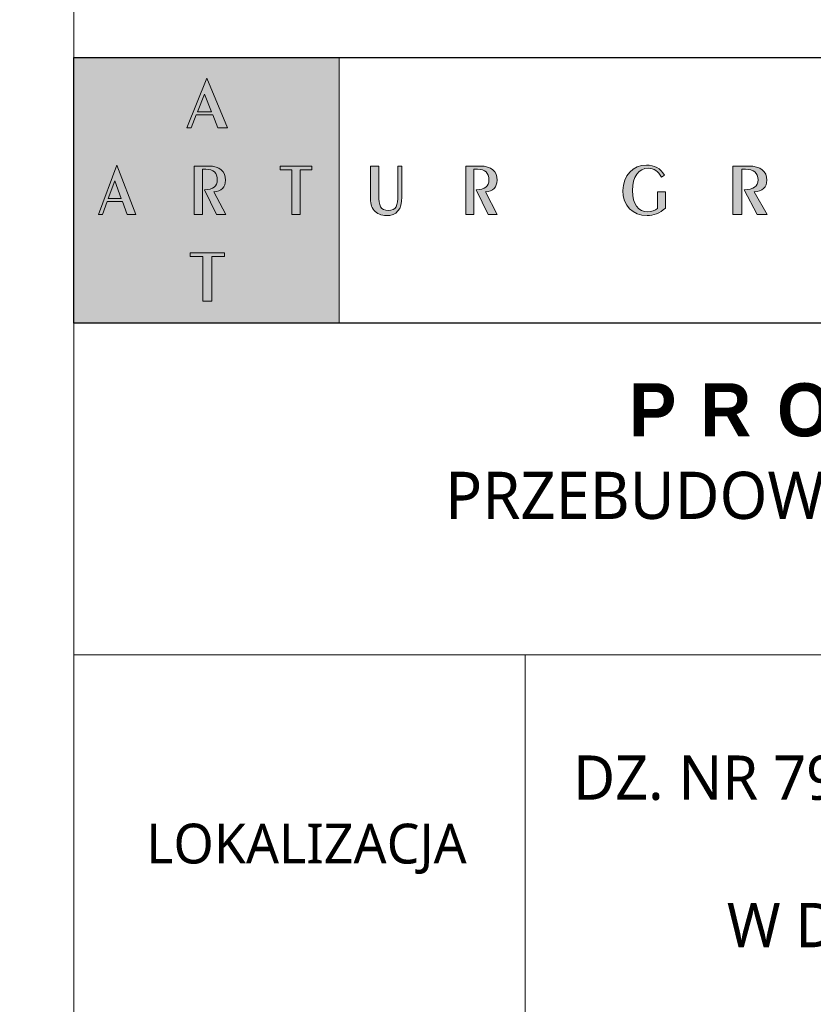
# Model space of a CAD drawing. Header units: millimetres. Extents: x -221 to 149158, y -114258 to 0.
# Tile 81 of 219: x 89751 to 90289, y -55405 to -54738. Entities that reach past the tile are written whole.
import ezdxf

# ---------------------------------------------------------------- set-up
doc = ezdxf.new("R2010")
doc.units = ezdxf.units.MM
doc.layers.get('0').update_dxf_attribs({"lineweight": 0})
doc.layers.add('A-opisram.ART', color=250, linetype='Continuous', lineweight=0)
doc.layers.add('opis..KF', color=250, linetype='Continuous', lineweight=15)
doc.layers.add('A-przekrycieram.ART', color=7, linetype='Continuous', lineweight=0, true_color=0xffffff)
doc.styles.add('ARCH', font='segoeuil.ttf')

# ---------------------------------------------------------------- blocks, each defined once
blk = doc.blocks.new('*U1674')
at = {"layer": 'A-przekrycieram.ART'}
h = blk.add_hatch(color=256, dxfattribs=at)
h.dxf.hatch_style = 1
h.paths.add_polyline_path([(0, 4200), (5940, 4200), (5940, 0), (0, 0)])
h.paths.add_polyline_path([(200, 4100), (5840, 4100), (5840, 100), (200, 100)], flags=16)
at = {"layer": 'A-opisram.ART'}
blk.add_line((4999.44, 100), (4999.44, 4100), dxfattribs=at)
blk = doc.blocks.new('A$C3E4B4AA6')
at = {"layer": 'opis..KF', "lineweight": 0}
h = blk.add_hatch(color=256, dxfattribs=at)
h.dxf.hatch_style = 1
h.paths.add_polyline_path([(0, 100), (100, 100), (100, 0), (0, 0)])
at = {"layer": 'opis..KF', "lineweight": 0, "true_color": 0xfefefe}
h = blk.add_hatch(color=7, dxfattribs=at)
h.dxf.hatch_style = 1
edge = h.paths.add_edge_path()
edge.add_spline(control_points=[(56.71, 25.08), (56.71, 25.08), (56.71, 26.44), (56.71, 26.44), (56.71, 26.44), (56.71, 26.44), (43.82, 26.44), (43.82, 26.44), (43.82, 26.44), (43.82, 26.44), (43.82, 25.08), (43.82, 25.08), (43.82, 25.08), (43.82, 25.08), (48.6, 25.08), (48.6, 25.08), (48.6, 25.08), (48.6, 25.08), (48.6, 8.22), (48.6, 8.22), (48.6, 8.22), (48.6, 8.22), (51.94, 8.22), (51.94, 8.22), (51.94, 8.22), (51.94, 8.22), (51.94, 25.08), (51.94, 25.08), (51.94, 25.08), (51.94, 25.08), (56.71, 25.08), (56.71, 25.08)], knot_values=[0, 0, 0, 0, 0.111111, 0.111111, 0.111111, 0.111211, 0.222222, 0.222222, 0.222222, 0.222322, 0.333333, 0.333333, 0.333333, 0.333433, 0.444444, 0.444444, 0.444444, 0.444544, 0.555556, 0.555556, 0.555556, 0.555656, 0.666667, 0.666667, 0.666667, 0.666767, 0.777778, 0.777778, 0.777778, 0.777878, 1, 1, 1, 1], degree=3, periodic=0)
edge = h.paths.add_edge_path()
edge.add_spline(control_points=[(89.63, 57.74), (89.63, 57.74), (89.63, 59.11), (89.63, 59.11), (89.63, 59.11), (89.63, 59.11), (77.77, 59.11), (77.77, 59.11), (77.77, 59.11), (77.77, 59.11), (77.77, 57.74), (77.77, 57.74), (77.77, 57.74), (77.77, 57.74), (82.16, 57.74), (82.16, 57.74), (82.16, 57.74), (82.16, 57.74), (82.16, 40.88), (82.16, 40.88), (82.16, 40.88), (82.16, 40.88), (85.24, 40.88), (85.24, 40.88), (85.24, 40.88), (85.24, 40.88), (85.24, 57.74), (85.24, 57.74), (85.24, 57.74), (85.24, 57.74), (89.63, 57.74), (89.63, 57.74)], knot_values=[0, 0, 0, 0, 0.111111, 0.111111, 0.111111, 0.111211, 0.222222, 0.222222, 0.222222, 0.222322, 0.333333, 0.333333, 0.333333, 0.333433, 0.444444, 0.444444, 0.444444, 0.444544, 0.555556, 0.555556, 0.555556, 0.555656, 0.666667, 0.666667, 0.666667, 0.666767, 0.777778, 0.777778, 0.777778, 0.777878, 1, 1, 1, 1], degree=3, periodic=0)
edge = h.paths.add_edge_path()
edge.add_spline(control_points=[(57.21, 40.88), (57.21, 40.88), (52.75, 49.43), (52.75, 49.43), (52.75, 49.43), (55.57, 49.58), (57.12, 51.19), (57.12, 53.77), (57.12, 53.77), (57.12, 57.23), (55.01, 59.11), (50.8, 59.11), (50.8, 59.11), (50.8, 59.11), (45.3, 59.11), (45.3, 59.11), (45.3, 59.11), (45.3, 59.11), (45.3, 40.88), (45.3, 40.88), (45.3, 40.88), (45.3, 40.88), (48.42, 40.88), (48.42, 40.88), (48.42, 40.88), (48.42, 40.88), (48.42, 57.94), (48.42, 57.94), (48.42, 57.94), (48.42, 57.94), (49.7, 57.94), (49.7, 57.94), (49.7, 57.94), (52.61, 57.94), (54.05, 56.62), (54.05, 53.92), (54.05, 53.92), (54.05, 51.31), (52.55, 50.36), (49.2, 50.12), (49.2, 50.12), (49.2, 50.12), (53.71, 40.88), (53.71, 40.88), (53.71, 40.88), (53.71, 40.88), (57.21, 40.88), (57.21, 40.88)], knot_values=[0, 0, 0, 0, 0.076923, 0.076923, 0.076923, 0.077023, 0.153846, 0.153846, 0.153846, 0.153946, 0.230769, 0.230769, 0.230769, 0.230869, 0.307692, 0.307692, 0.307692, 0.307792, 0.384615, 0.384615, 0.384615, 0.384715, 0.461538, 0.461538, 0.461538, 0.461638, 0.538462, 0.538462, 0.538462, 0.538562, 0.615385, 0.615385, 0.615385, 0.615485, 0.692308, 0.692308, 0.692308, 0.692408, 0.769231, 0.769231, 0.769231, 0.769331, 0.846154, 0.846154, 0.846154, 0.846254, 1, 1, 1, 1], degree=3, periodic=0)
edge = h.paths.add_edge_path()
edge.add_spline(control_points=[(23.35, 40.88), (23.35, 40.88), (16.17, 59.5), (16.17, 59.5), (16.17, 59.5), (16.17, 59.5), (9.29, 40.88), (9.29, 40.88), (9.29, 40.88), (9.29, 40.88), (10.79, 40.88), (10.79, 40.88), (10.79, 40.88), (10.79, 40.88), (12.5, 45.73), (12.5, 45.73), (12.5, 45.73), (12.5, 45.73), (18.28, 45.73), (18.28, 45.73), (18.28, 45.73), (18.28, 45.73), (20.03, 40.88), (20.03, 40.88), (20.03, 40.88), (20.03, 40.88), (23.35, 40.88), (23.35, 40.88)], knot_values=[0, 0, 0, 0, 0.125, 0.125, 0.125, 0.1251, 0.25, 0.25, 0.25, 0.2501, 0.375, 0.375, 0.375, 0.3751, 0.5, 0.5, 0.5, 0.5001, 0.625, 0.625, 0.625, 0.6251, 0.75, 0.75, 0.75, 0.7501, 1, 1, 1, 1], degree=3, periodic=0)
edge = h.paths.add_edge_path(flags=16)
edge.add_spline(control_points=[(17.81, 46.88), (17.81, 46.88), (12.94, 46.88), (12.94, 46.88), (12.94, 46.88), (12.94, 46.88), (15.39, 53.53), (15.39, 53.53), (15.39, 53.53), (15.39, 53.53), (17.81, 46.88), (17.81, 46.88)], knot_values=[0, 0, 0, 0, 0.25, 0.25, 0.25, 0.2501, 0.5, 0.5, 0.5, 0.5001, 1, 1, 1, 1], degree=3, periodic=0)
edge = h.paths.add_edge_path()
edge.add_spline(control_points=[(57.87, 73.56), (57.87, 73.56), (50.07, 92.18), (50.07, 92.18), (50.07, 92.18), (50.07, 92.18), (42.59, 73.56), (42.59, 73.56), (42.59, 73.56), (42.59, 73.56), (44.23, 73.56), (44.23, 73.56), (44.23, 73.56), (44.23, 73.56), (46.08, 78.41), (46.08, 78.41), (46.08, 78.41), (46.08, 78.41), (52.36, 78.41), (52.36, 78.41), (52.36, 78.41), (52.36, 78.41), (54.26, 73.56), (54.26, 73.56), (54.26, 73.56), (54.26, 73.56), (57.87, 73.56), (57.87, 73.56)], knot_values=[0, 0, 0, 0, 0.125, 0.125, 0.125, 0.1251, 0.25, 0.25, 0.25, 0.2501, 0.375, 0.375, 0.375, 0.3751, 0.5, 0.5, 0.5, 0.5001, 0.625, 0.625, 0.625, 0.6251, 0.75, 0.75, 0.75, 0.7501, 1, 1, 1, 1], degree=3, periodic=0)
edge = h.paths.add_edge_path(flags=16)
edge.add_spline(control_points=[(51.85, 79.56), (51.85, 79.56), (46.57, 79.56), (46.57, 79.56), (46.57, 79.56), (46.57, 79.56), (49.22, 86.21), (49.22, 86.21), (49.22, 86.21), (49.22, 86.21), (51.85, 79.56), (51.85, 79.56)], knot_values=[0, 0, 0, 0, 0.25, 0.25, 0.25, 0.2501, 0.5, 0.5, 0.5, 0.5001, 1, 1, 1, 1], degree=3, periodic=0)
at = {"layer": 'opis..KF', "lineweight": 0}
h = blk.add_hatch(color=256, dxfattribs=at)
h.dxf.hatch_style = 1
edge = h.paths.add_edge_path()
edge.add_spline(control_points=[(222.92, 43.25), (222.92, 43.25), (222.92, 49.39), (222.92, 49.39), (222.92, 49.39), (222.92, 49.39), (219.85, 49.39), (219.85, 49.39), (219.85, 49.39), (219.85, 49.39), (219.85, 43.2), (219.85, 43.2), (219.85, 43.2), (218.99, 42.39), (217.73, 41.91), (216.26, 41.91), (216.26, 41.91), (212.71, 41.91), (210.47, 44.73), (210.47, 49.87), (210.47, 49.87), (210.47, 55.16), (212.8, 58.3), (216.41, 58.3), (216.41, 58.3), (218.58, 58.3), (220.26, 57.18), (221.38, 54.97), (221.38, 54.97), (221.38, 54.97), (222.48, 55.72), (222.48, 55.72), (222.48, 55.72), (221.02, 58.23), (218.8, 59.5), (215.7, 59.5), (215.7, 59.5), (210.78, 59.5), (206.86, 55.5), (206.86, 49.97), (206.86, 49.97), (206.86, 44.27), (210.59, 40.44), (216, 40.44), (216, 40.44), (218.43, 40.44), (220.75, 41.35), (222.92, 43.25)], knot_values=[0, 0, 0, 0, 0.076923, 0.076923, 0.076923, 0.077023, 0.153846, 0.153846, 0.153846, 0.153946, 0.230769, 0.230769, 0.230769, 0.230869, 0.307692, 0.307692, 0.307692, 0.307792, 0.384615, 0.384615, 0.384615, 0.384715, 0.461538, 0.461538, 0.461538, 0.461638, 0.538462, 0.538462, 0.538462, 0.538562, 0.615385, 0.615385, 0.615385, 0.615485, 0.692308, 0.692308, 0.692308, 0.692408, 0.769231, 0.769231, 0.769231, 0.769331, 0.846154, 0.846154, 0.846154, 0.846254, 1, 1, 1, 1], degree=3, periodic=0)
h = blk.add_hatch(color=256, dxfattribs=at)
h.dxf.hatch_style = 1
edge = h.paths.add_edge_path()
edge.add_spline(control_points=[(123.6, 47.49), (123.6, 47.49), (123.6, 59.11), (123.6, 59.11), (123.6, 59.11), (123.6, 59.11), (122.12, 59.11), (122.12, 59.11), (122.12, 59.11), (122.12, 59.11), (122.12, 48.12), (122.12, 48.12), (122.12, 48.12), (122.12, 44.27), (121.38, 42.37), (118.49, 42.37), (118.49, 42.37), (115.6, 42.37), (114.88, 44.29), (114.88, 48.12), (114.88, 48.12), (114.88, 48.12), (114.88, 59.11), (114.88, 59.11), (114.88, 59.11), (114.88, 59.11), (111.76, 59.11), (111.76, 59.11), (111.76, 59.11), (111.76, 59.11), (111.76, 47.49), (111.76, 47.49), (111.76, 47.49), (111.76, 45.32), (111.97, 43.76), (113.18, 42.37), (113.18, 42.37), (114.16, 41.22), (115.87, 40.44), (117.71, 40.44), (117.71, 40.44), (121.65, 40.44), (123.6, 42.78), (123.6, 47.49)], knot_values=[0, 0, 0, 0, 0.083333, 0.083333, 0.083333, 0.083433, 0.166667, 0.166667, 0.166667, 0.166767, 0.25, 0.25, 0.25, 0.2501, 0.333333, 0.333333, 0.333333, 0.333433, 0.416667, 0.416667, 0.416667, 0.416767, 0.5, 0.5, 0.5, 0.5001, 0.583333, 0.583333, 0.583333, 0.583433, 0.666667, 0.666667, 0.666667, 0.666767, 0.75, 0.75, 0.75, 0.7501, 0.833333, 0.833333, 0.833333, 0.833433, 1, 1, 1, 1], degree=3, periodic=0)
h = blk.add_hatch(color=256, dxfattribs=at)
h.dxf.hatch_style = 1
edge = h.paths.add_edge_path()
edge.add_spline(control_points=[(159.55, 40.88), (159.55, 40.88), (155.09, 49.43), (155.09, 49.43), (155.09, 49.43), (157.91, 49.58), (159.46, 51.19), (159.46, 53.77), (159.46, 53.77), (159.46, 57.23), (157.35, 59.11), (153.14, 59.11), (153.14, 59.11), (153.14, 59.11), (147.64, 59.11), (147.64, 59.11), (147.64, 59.11), (147.64, 59.11), (147.64, 40.88), (147.64, 40.88), (147.64, 40.88), (147.64, 40.88), (150.76, 40.88), (150.76, 40.88), (150.76, 40.88), (150.76, 40.88), (150.76, 57.94), (150.76, 57.94), (150.76, 57.94), (150.76, 57.94), (152.04, 57.94), (152.04, 57.94), (152.04, 57.94), (154.95, 57.94), (156.39, 56.62), (156.39, 53.92), (156.39, 53.92), (156.39, 51.31), (154.88, 50.36), (151.54, 50.12), (151.54, 50.12), (151.54, 50.12), (156.05, 40.88), (156.05, 40.88), (156.05, 40.88), (156.05, 40.88), (159.55, 40.88), (159.55, 40.88)], knot_values=[0, 0, 0, 0, 0.076923, 0.076923, 0.076923, 0.077023, 0.153846, 0.153846, 0.153846, 0.153946, 0.230769, 0.230769, 0.230769, 0.230869, 0.307692, 0.307692, 0.307692, 0.307792, 0.384615, 0.384615, 0.384615, 0.384715, 0.461538, 0.461538, 0.461538, 0.461638, 0.538462, 0.538462, 0.538462, 0.538562, 0.615385, 0.615385, 0.615385, 0.615485, 0.692308, 0.692308, 0.692308, 0.692408, 0.769231, 0.769231, 0.769231, 0.769331, 0.846154, 0.846154, 0.846154, 0.846254, 1, 1, 1, 1], degree=3, periodic=0)
h = blk.add_hatch(color=256, dxfattribs=at)
h.dxf.hatch_style = 1
edge = h.paths.add_edge_path()
edge.add_spline(control_points=[(261.21, 40.88), (261.21, 40.88), (256.36, 49.43), (256.36, 49.43), (256.36, 49.43), (259.43, 49.58), (261.11, 51.19), (261.11, 53.77), (261.11, 53.77), (261.11, 57.23), (258.82, 59.11), (254.24, 59.11), (254.24, 59.11), (254.24, 59.11), (248.27, 59.11), (248.27, 59.11), (248.27, 59.11), (248.27, 59.11), (248.27, 40.88), (248.27, 40.88), (248.27, 40.88), (248.27, 40.88), (251.66, 40.88), (251.66, 40.88), (251.66, 40.88), (251.66, 40.88), (251.66, 57.94), (251.66, 57.94), (251.66, 57.94), (251.66, 57.94), (253.05, 57.94), (253.05, 57.94), (253.05, 57.94), (256.22, 57.94), (257.78, 56.62), (257.78, 53.92), (257.78, 53.92), (257.78, 51.31), (256.14, 50.36), (252.51, 50.12), (252.51, 50.12), (252.51, 50.12), (257.41, 40.88), (257.41, 40.88), (257.41, 40.88), (257.41, 40.88), (261.21, 40.88), (261.21, 40.88)], knot_values=[0, 0, 0, 0, 0.076923, 0.076923, 0.076923, 0.077023, 0.153846, 0.153846, 0.153846, 0.153946, 0.230769, 0.230769, 0.230769, 0.230869, 0.307692, 0.307692, 0.307692, 0.307792, 0.384615, 0.384615, 0.384615, 0.384715, 0.461538, 0.461538, 0.461538, 0.461638, 0.538462, 0.538462, 0.538462, 0.538562, 0.615385, 0.615385, 0.615385, 0.615485, 0.692308, 0.692308, 0.692308, 0.692408, 0.769231, 0.769231, 0.769231, 0.769331, 0.846154, 0.846154, 0.846154, 0.846254, 1, 1, 1, 1], degree=3, periodic=0)
at = {"layer": 'opis..KF', "lineweight": 30}
blk.add_lwpolyline([(0, 100), (933, 100), (933, 0), (0, 0)], close=True, dxfattribs=at)
at = {"layer": 'opis..KF', "lineweight": 0}
blk.add_lwpolyline([(0, 100), (100, 100), (100, 0), (0, 0)], close=True, dxfattribs=at)
at = {"layer": 'opis..KF', "color": 7, "lineweight": 0, "true_color": 0xfefefe}
for points, knots in [([(57.87, 73.56), (57.87, 73.56), (50.07, 92.18), (50.07, 92.18), (50.07, 92.18), (50.07, 92.18), (42.59, 73.56), (42.59, 73.56), (42.59, 73.56), (42.59, 73.56), (44.23, 73.56), (44.23, 73.56), (44.23, 73.56), (44.23, 73.56), (46.08, 78.41), (46.08, 78.41), (46.08, 78.41), (46.08, 78.41), (52.36, 78.41), (52.36, 78.41), (52.36, 78.41), (52.36, 78.41), (54.26, 73.56), (54.26, 73.56), (54.26, 73.56), (54.26, 73.56), (57.87, 73.56), (57.87, 73.56)], [0, 0, 0, 0, 0.125, 0.125, 0.125, 0.125, 0.25, 0.25, 0.25, 0.25, 0.375, 0.375, 0.375, 0.375, 0.5, 0.5, 0.5, 0.5, 0.625, 0.625, 0.625, 0.625, 0.75, 0.75, 0.75, 0.75, 1, 1, 1, 1]), ([(51.85, 79.56), (51.85, 79.56), (46.57, 79.56), (46.57, 79.56), (46.57, 79.56), (46.57, 79.56), (49.22, 86.21), (49.22, 86.21), (49.22, 86.21), (49.22, 86.21), (51.85, 79.56), (51.85, 79.56)], [0, 0, 0, 0, 0.25, 0.25, 0.25, 0.25, 0.5, 0.5, 0.5, 0.5, 1, 1, 1, 1]), ([(23.35, 40.88), (23.35, 40.88), (16.17, 59.5), (16.17, 59.5), (16.17, 59.5), (16.17, 59.5), (9.29, 40.88), (9.29, 40.88), (9.29, 40.88), (9.29, 40.88), (10.79, 40.88), (10.79, 40.88), (10.79, 40.88), (10.79, 40.88), (12.5, 45.73), (12.5, 45.73), (12.5, 45.73), (12.5, 45.73), (18.28, 45.73), (18.28, 45.73), (18.28, 45.73), (18.28, 45.73), (20.03, 40.88), (20.03, 40.88), (20.03, 40.88), (20.03, 40.88), (23.35, 40.88), (23.35, 40.88)], [0, 0, 0, 0, 0.125, 0.125, 0.125, 0.125, 0.25, 0.25, 0.25, 0.25, 0.375, 0.375, 0.375, 0.375, 0.5, 0.5, 0.5, 0.5, 0.625, 0.625, 0.625, 0.625, 0.75, 0.75, 0.75, 0.75, 1, 1, 1, 1]), ([(57.21, 40.88), (57.21, 40.88), (52.75, 49.43), (52.75, 49.43), (52.75, 49.43), (55.57, 49.58), (57.12, 51.19), (57.12, 53.77), (57.12, 53.77), (57.12, 57.23), (55.01, 59.11), (50.8, 59.11), (50.8, 59.11), (50.8, 59.11), (45.3, 59.11), (45.3, 59.11), (45.3, 59.11), (45.3, 59.11), (45.3, 40.88), (45.3, 40.88), (45.3, 40.88), (45.3, 40.88), (48.42, 40.88), (48.42, 40.88), (48.42, 40.88), (48.42, 40.88), (48.42, 57.94), (48.42, 57.94), (48.42, 57.94), (48.42, 57.94), (49.7, 57.94), (49.7, 57.94), (49.7, 57.94), (52.61, 57.94), (54.05, 56.62), (54.05, 53.92), (54.05, 53.92), (54.05, 51.31), (52.55, 50.36), (49.2, 50.12), (49.2, 50.12), (49.2, 50.12), (53.71, 40.88), (53.71, 40.88), (53.71, 40.88), (53.71, 40.88), (57.21, 40.88), (57.21, 40.88)], [0, 0, 0, 0, 0.076923, 0.076923, 0.076923, 0.076923, 0.153846, 0.153846, 0.153846, 0.153846, 0.230769, 0.230769, 0.230769, 0.230769, 0.307692, 0.307692, 0.307692, 0.307692, 0.384615, 0.384615, 0.384615, 0.384615, 0.461538, 0.461538, 0.461538, 0.461538, 0.538462, 0.538462, 0.538462, 0.538462, 0.615385, 0.615385, 0.615385, 0.615385, 0.692308, 0.692308, 0.692308, 0.692308, 0.769231, 0.769231, 0.769231, 0.769231, 0.846154, 0.846154, 0.846154, 0.846154, 1, 1, 1, 1]), ([(89.63, 57.74), (89.63, 57.74), (89.63, 59.11), (89.63, 59.11), (89.63, 59.11), (89.63, 59.11), (77.77, 59.11), (77.77, 59.11), (77.77, 59.11), (77.77, 59.11), (77.77, 57.74), (77.77, 57.74), (77.77, 57.74), (77.77, 57.74), (82.16, 57.74), (82.16, 57.74), (82.16, 57.74), (82.16, 57.74), (82.16, 40.88), (82.16, 40.88), (82.16, 40.88), (82.16, 40.88), (85.24, 40.88), (85.24, 40.88), (85.24, 40.88), (85.24, 40.88), (85.24, 57.74), (85.24, 57.74), (85.24, 57.74), (85.24, 57.74), (89.63, 57.74), (89.63, 57.74)], [0, 0, 0, 0, 0.111111, 0.111111, 0.111111, 0.111111, 0.222222, 0.222222, 0.222222, 0.222222, 0.333333, 0.333333, 0.333333, 0.333333, 0.444444, 0.444444, 0.444444, 0.444444, 0.555556, 0.555556, 0.555556, 0.555556, 0.666667, 0.666667, 0.666667, 0.666667, 0.777778, 0.777778, 0.777778, 0.777778, 1, 1, 1, 1]), ([(17.81, 46.88), (17.81, 46.88), (12.94, 46.88), (12.94, 46.88), (12.94, 46.88), (12.94, 46.88), (15.39, 53.53), (15.39, 53.53), (15.39, 53.53), (15.39, 53.53), (17.81, 46.88), (17.81, 46.88)], [0, 0, 0, 0, 0.25, 0.25, 0.25, 0.25, 0.5, 0.5, 0.5, 0.5, 1, 1, 1, 1]), ([(56.71, 25.08), (56.71, 25.08), (56.71, 26.44), (56.71, 26.44), (56.71, 26.44), (56.71, 26.44), (43.82, 26.44), (43.82, 26.44), (43.82, 26.44), (43.82, 26.44), (43.82, 25.08), (43.82, 25.08), (43.82, 25.08), (43.82, 25.08), (48.6, 25.08), (48.6, 25.08), (48.6, 25.08), (48.6, 25.08), (48.6, 8.22), (48.6, 8.22), (48.6, 8.22), (48.6, 8.22), (51.94, 8.22), (51.94, 8.22), (51.94, 8.22), (51.94, 8.22), (51.94, 25.08), (51.94, 25.08), (51.94, 25.08), (51.94, 25.08), (56.71, 25.08), (56.71, 25.08)], [0, 0, 0, 0, 0.111111, 0.111111, 0.111111, 0.111111, 0.222222, 0.222222, 0.222222, 0.222222, 0.333333, 0.333333, 0.333333, 0.333333, 0.444444, 0.444444, 0.444444, 0.444444, 0.555556, 0.555556, 0.555556, 0.555556, 0.666667, 0.666667, 0.666667, 0.666667, 0.777778, 0.777778, 0.777778, 0.777778, 1, 1, 1, 1])]:
    blk.add_open_spline(points, degree=3, knots=knots, dxfattribs=at)
at = {"layer": 'opis..KF', "lineweight": 0}
for points, knots in [([(222.92, 43.25), (222.92, 43.25), (222.92, 49.39), (222.92, 49.39), (222.92, 49.39), (222.92, 49.39), (219.85, 49.39), (219.85, 49.39), (219.85, 49.39), (219.85, 49.39), (219.85, 43.2), (219.85, 43.2), (219.85, 43.2), (218.99, 42.39), (217.73, 41.91), (216.26, 41.91), (216.26, 41.91), (212.71, 41.91), (210.47, 44.73), (210.47, 49.87), (210.47, 49.87), (210.47, 55.16), (212.8, 58.3), (216.41, 58.3), (216.41, 58.3), (218.58, 58.3), (220.26, 57.18), (221.38, 54.97), (221.38, 54.97), (221.38, 54.97), (222.48, 55.72), (222.48, 55.72), (222.48, 55.72), (221.02, 58.23), (218.8, 59.5), (215.7, 59.5), (215.7, 59.5), (210.78, 59.5), (206.86, 55.5), (206.86, 49.97), (206.86, 49.97), (206.86, 44.27), (210.59, 40.44), (216, 40.44), (216, 40.44), (218.43, 40.44), (220.75, 41.35), (222.92, 43.25)], [0, 0, 0, 0, 0.076923, 0.076923, 0.076923, 0.076923, 0.153846, 0.153846, 0.153846, 0.153846, 0.230769, 0.230769, 0.230769, 0.230769, 0.307692, 0.307692, 0.307692, 0.307692, 0.384615, 0.384615, 0.384615, 0.384615, 0.461538, 0.461538, 0.461538, 0.461538, 0.538462, 0.538462, 0.538462, 0.538462, 0.615385, 0.615385, 0.615385, 0.615385, 0.692308, 0.692308, 0.692308, 0.692308, 0.769231, 0.769231, 0.769231, 0.769231, 0.846154, 0.846154, 0.846154, 0.846154, 1, 1, 1, 1]), ([(123.6, 47.49), (123.6, 47.49), (123.6, 59.11), (123.6, 59.11), (123.6, 59.11), (123.6, 59.11), (122.12, 59.11), (122.12, 59.11), (122.12, 59.11), (122.12, 59.11), (122.12, 48.12), (122.12, 48.12), (122.12, 48.12), (122.12, 44.27), (121.38, 42.37), (118.49, 42.37), (118.49, 42.37), (115.6, 42.37), (114.88, 44.29), (114.88, 48.12), (114.88, 48.12), (114.88, 48.12), (114.88, 59.11), (114.88, 59.11), (114.88, 59.11), (114.88, 59.11), (111.76, 59.11), (111.76, 59.11), (111.76, 59.11), (111.76, 59.11), (111.76, 47.49), (111.76, 47.49), (111.76, 47.49), (111.76, 45.32), (111.97, 43.76), (113.18, 42.37), (113.18, 42.37), (114.16, 41.22), (115.87, 40.44), (117.71, 40.44), (117.71, 40.44), (121.65, 40.44), (123.6, 42.78), (123.6, 47.49)], [0, 0, 0, 0, 0.083333, 0.083333, 0.083333, 0.083333, 0.166667, 0.166667, 0.166667, 0.166667, 0.25, 0.25, 0.25, 0.25, 0.333333, 0.333333, 0.333333, 0.333333, 0.416667, 0.416667, 0.416667, 0.416667, 0.5, 0.5, 0.5, 0.5, 0.583333, 0.583333, 0.583333, 0.583333, 0.666667, 0.666667, 0.666667, 0.666667, 0.75, 0.75, 0.75, 0.75, 0.833333, 0.833333, 0.833333, 0.833333, 1, 1, 1, 1]), ([(159.55, 40.88), (159.55, 40.88), (155.09, 49.43), (155.09, 49.43), (155.09, 49.43), (157.91, 49.58), (159.46, 51.19), (159.46, 53.77), (159.46, 53.77), (159.46, 57.23), (157.35, 59.11), (153.14, 59.11), (153.14, 59.11), (153.14, 59.11), (147.64, 59.11), (147.64, 59.11), (147.64, 59.11), (147.64, 59.11), (147.64, 40.88), (147.64, 40.88), (147.64, 40.88), (147.64, 40.88), (150.76, 40.88), (150.76, 40.88), (150.76, 40.88), (150.76, 40.88), (150.76, 57.94), (150.76, 57.94), (150.76, 57.94), (150.76, 57.94), (152.04, 57.94), (152.04, 57.94), (152.04, 57.94), (154.95, 57.94), (156.39, 56.62), (156.39, 53.92), (156.39, 53.92), (156.39, 51.31), (154.88, 50.36), (151.54, 50.12), (151.54, 50.12), (151.54, 50.12), (156.05, 40.88), (156.05, 40.88), (156.05, 40.88), (156.05, 40.88), (159.55, 40.88), (159.55, 40.88)], [0, 0, 0, 0, 0.076923, 0.076923, 0.076923, 0.076923, 0.153846, 0.153846, 0.153846, 0.153846, 0.230769, 0.230769, 0.230769, 0.230769, 0.307692, 0.307692, 0.307692, 0.307692, 0.384615, 0.384615, 0.384615, 0.384615, 0.461538, 0.461538, 0.461538, 0.461538, 0.538462, 0.538462, 0.538462, 0.538462, 0.615385, 0.615385, 0.615385, 0.615385, 0.692308, 0.692308, 0.692308, 0.692308, 0.769231, 0.769231, 0.769231, 0.769231, 0.846154, 0.846154, 0.846154, 0.846154, 1, 1, 1, 1]), ([(261.21, 40.88), (261.21, 40.88), (256.36, 49.43), (256.36, 49.43), (256.36, 49.43), (259.43, 49.58), (261.11, 51.19), (261.11, 53.77), (261.11, 53.77), (261.11, 57.23), (258.82, 59.11), (254.24, 59.11), (254.24, 59.11), (254.24, 59.11), (248.27, 59.11), (248.27, 59.11), (248.27, 59.11), (248.27, 59.11), (248.27, 40.88), (248.27, 40.88), (248.27, 40.88), (248.27, 40.88), (251.66, 40.88), (251.66, 40.88), (251.66, 40.88), (251.66, 40.88), (251.66, 57.94), (251.66, 57.94), (251.66, 57.94), (251.66, 57.94), (253.05, 57.94), (253.05, 57.94), (253.05, 57.94), (256.22, 57.94), (257.78, 56.62), (257.78, 53.92), (257.78, 53.92), (257.78, 51.31), (256.14, 50.36), (252.51, 50.12), (252.51, 50.12), (252.51, 50.12), (257.41, 40.88), (257.41, 40.88), (257.41, 40.88), (257.41, 40.88), (261.21, 40.88), (261.21, 40.88)], [0, 0, 0, 0, 0.076923, 0.076923, 0.076923, 0.076923, 0.153846, 0.153846, 0.153846, 0.153846, 0.230769, 0.230769, 0.230769, 0.230769, 0.307692, 0.307692, 0.307692, 0.307692, 0.384615, 0.384615, 0.384615, 0.384615, 0.461538, 0.461538, 0.461538, 0.461538, 0.538462, 0.538462, 0.538462, 0.538462, 0.615385, 0.615385, 0.615385, 0.615385, 0.692308, 0.692308, 0.692308, 0.692308, 0.769231, 0.769231, 0.769231, 0.769231, 0.846154, 0.846154, 0.846154, 0.846154, 1, 1, 1, 1])]:
    blk.add_open_spline(points, degree=3, knots=knots, dxfattribs=at)

msp = doc.modelspace()

# ---------------------------------------------------------------- linework, layer by layer
at = {"layer": 'opis..KF'}
for points in [[(91468.68, -54943.26), (89787.56, -54943.26), (89787.56, -55168.26), (91468.68, -55168.26)], [(90093.56, -55168.26), (89787.56, -55168.26), (89787.56, -55429.26), (90093.56, -55429.26)], [(90093.56, -55168.26), (90876.56, -55168.26), (90876.56, -55429.26), (90093.56, -55429.26)]]:
    msp.add_lwpolyline(points, close=True, dxfattribs=at)

# ---------------------------------------------------------------- block references
at = {"xscale": 2, "yscale": 2, "zscale": 2}
msp.add_blockref('*U1674', (79788.68, -56225.76), dxfattribs=at)
at = {"layer": 'opis..KF', "xscale": 1.8, "yscale": 1.8, "zscale": 1.8}
msp.add_blockref('A$C3E4B4AA6', (89787.56, -54943.26), dxfattribs=at)

# ---------------------------------------------------------------- texts
at = {"layer": 'opis..KF', "attachment_point": 5, "style": 'ARCH'}
for s, insert, char_height, width in [('\\A1;{\\fCentury Gothic|b1|i0|c238|p34;\\T1.5;PROJEKT BUDOWLANY\\P\\fSegoe UI Light|b0|i0|c238|p34;\\H0.88889x;\\T1;PRZEBUDOWA ORAZ ZMIANA SPOSOBU UŻYTKOWANIA \\PSTRYCHU NA SALE LEKCYJNE}', (90583.34, -55061.04), 36, 1819.3166), ('\\A1;DZ. NR 799/6, 799/14 OBRĘB DABROWA\\PUL. KOŚCIELNA \\PW DĄBROWIE TARNOWSKIEJ', (90490.77, -55306.12), 30, 1827.2551), ('\\A1;LOKALIZACJA', (89945.32, -55299.81), 27, 305.3383)]:
    msp.add_mtext(s, dxfattribs=dict(at, insert=insert, char_height=char_height, width=width))

doc.saveas('drawing.dxf')
